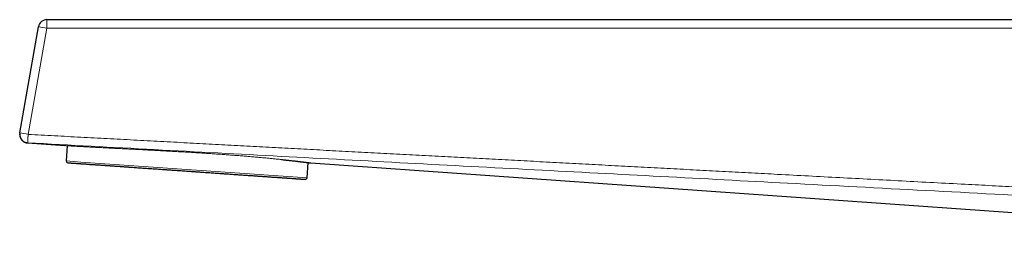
# Model space of a CAD drawing. Header units: millimetres. Extents: x 8 to 734, y 12 to 373.
# Tile 1 of 27: x 27 to 143, y 322 to 350. Entities that reach past the tile are written whole.
import ezdxf

# ---------------------------------------------------------------- set-up
doc = ezdxf.new("R2010")
doc.units = ezdxf.units.MM

msp = doc.modelspace()

# ---------------------------------------------------------------- linework, layer by layer
at = {"color": 7, "linetype": 'Continuous', "lineweight": 30}
for p, q in [((30.15, 350), (231.76, 350)), ((26.95, 336.61), (29.17, 349.17)), ((27.86, 335.42), (32.24, 335.11)), ((32.54, 335.09), (32.41, 333.3)), ((60.84, 331.31), (60.97, 333.1)), ((61.25, 333.06), (61.27, 333.06)), ((61.27, 333.06), (219.06, 321.9))]:
    msp.add_line(p, q, dxfattribs=at)
at = {"color": 252, "linetype": 'Continuous', "lineweight": 0}
for p, q in [((30.14, 349), (27.93, 336.44)), ((30.14, 349), (231.76, 349)), ((34.15, 333.17), (32.41, 333.3)), ((60.84, 331.31), (34.15, 333.17))]:
    msp.add_line(p, q, dxfattribs=at)
at = {"color": 7, "linetype": 'Continuous', "lineweight": 30}
for centre, radius, start, end in [((30.15, 349), 1, 90, 170), ((32.61, 333.28), 0.2, 176, 266), ((60.64, 331.32), 0.2, 266, 356)]:
    msp.add_arc(centre, radius, start, end, dxfattribs=at)
at = {"color": 252, "linetype": 'Continuous', "lineweight": 0}
for centre, radius, start, end in [((106.95, 349.04), 76.8, 179.5047, 180.0322), ((34.58, 349.75), 4.44, 176.7584, 180.5432), ((56.06, 497.38), 150.63, 259.7136, 260.0904), ((53.85, 484.82), 150.62, 259.7136, 260.0904)]:
    msp.add_arc(centre, radius, start, end, dxfattribs=at)
at = {"color": 7, "linetype": 'Continuous', "lineweight": 30}
for points, knots in [([(26.95, 336.57), (26.94, 336.57), (26.94, 336.56), (26.94, 336.56), (26.94, 336.55), (26.94, 336.54), (26.94, 336.54), (26.94, 336.53), (26.94, 336.52), (26.94, 336.51), (26.94, 336.5), (26.94, 336.49), (26.94, 336.48), (26.94, 336.47), (26.93, 336.45), (26.93, 336.44), (26.93, 336.43), (26.93, 336.41), (26.93, 336.4), (26.93, 336.38), (26.94, 336.37), (26.94, 336.35), (26.94, 336.33), (26.94, 336.32), (26.94, 336.31), (26.94, 336.3), (26.94, 336.28), (26.95, 336.26), (26.95, 336.24), (26.96, 336.21), (26.97, 336.17), (26.98, 336.13), (26.99, 336.09), (27.01, 336.04), (27.03, 336), (27.05, 335.95), (27.08, 335.9), (27.11, 335.85), (27.15, 335.79), (27.2, 335.74), (27.26, 335.68), (27.32, 335.63), (27.39, 335.58), (27.45, 335.54), (27.53, 335.51), (27.6, 335.47), (27.69, 335.45), (27.77, 335.43), (27.83, 335.42), (27.86, 335.42)], [0, 0, 0, 0, 0.051256, 0.100144, 0.146692, 0.190923, 0.232851, 0.272483, 0.309821, 0.344866, 0.377612, 0.408054, 0.436185, 0.462, 0.485495, 0.506669, 0.525528, 0.542085, 0.556368, 0.568428, 0.578357, 0.586333, 0.592705, 0.5955, 0.598182, 0.601402, 0.606058, 0.612163, 0.619718, 0.628723, 0.639177, 0.651117, 0.665045, 0.677738, 0.691808, 0.707255, 0.72408, 0.742283, 0.761863, 0.782819, 0.805151, 0.828858, 0.853939, 0.875891, 0.898799, 0.922662, 0.947483, 0.973262, 1, 1, 1, 1]), ([(26.95, 336.61), (26.95, 336.6), (26.95, 336.58), (26.94, 336.55), (26.94, 336.52), (26.94, 336.5), (26.94, 336.48), (26.94, 336.47), (26.94, 336.46), (26.94, 336.45), (26.94, 336.44), (26.94, 336.43), (26.94, 336.41), (26.94, 336.4), (26.94, 336.37), (26.94, 336.34), (26.95, 336.31), (26.95, 336.27), (26.95, 336.25), (26.96, 336.24), (26.96, 336.23), (26.96, 336.22), (26.96, 336.21), (26.97, 336.2), (26.97, 336.18), (26.98, 336.16), (26.99, 336.12), (27.01, 336.07), (27.03, 336.03), (27.05, 335.97), (27.08, 335.93), (27.09, 335.9), (27.1, 335.89), (27.11, 335.88), (27.12, 335.87), (27.13, 335.85), (27.14, 335.84), (27.14, 335.83), (27.16, 335.81), (27.19, 335.77), (27.23, 335.73), (27.28, 335.68), (27.33, 335.64), (27.38, 335.61), (27.42, 335.58), (27.44, 335.57), (27.45, 335.57), (27.46, 335.56), (27.46, 335.56), (27.47, 335.55), (27.49, 335.55), (27.51, 335.53), (27.54, 335.52), (27.58, 335.5), (27.63, 335.49), (27.68, 335.47), (27.74, 335.46), (27.81, 335.44), (27.86, 335.44), (27.88, 335.44)], [0, 0, 0, 0, 0.018257, 0.035119, 0.052029, 0.069764, 0.076856, 0.082476, 0.088383, 0.094754, 0.101601, 0.108928, 0.116736, 0.125023, 0.14116, 0.160587, 0.183329, 0.200156, 0.218424, 0.223446, 0.228566, 0.233784, 0.239101, 0.244516, 0.250028, 0.271232, 0.295303, 0.322244, 0.352057, 0.388856, 0.429255, 0.437615, 0.446113, 0.454751, 0.463527, 0.472442, 0.481496, 0.490689, 0.50002, 0.533262, 0.569872, 0.609848, 0.646034, 0.684595, 0.720496, 0.725334, 0.730204, 0.735105, 0.740038, 0.745003, 0.749999, 0.768346, 0.790379, 0.816099, 0.845506, 0.878601, 0.915381, 0.955848, 1, 1, 1, 1]), ([(26.95, 336.59), (26.95, 336.59), (26.95, 336.59), (26.95, 336.59), (26.95, 336.59), (26.95, 336.6), (26.95, 336.6), (26.95, 336.6), (26.95, 336.6), (26.95, 336.6), (26.95, 336.61), (26.95, 336.61), (26.95, 336.61), (26.95, 336.61)], [0, 0, 0, 0, 0.090888, 0.18228, 0.274175, 0.366573, 0.459475, 0.552881, 0.641409, 0.730386, 0.81981, 0.909681, 1, 1, 1, 1]), ([(32.24, 335.11), (32.24, 335.11), (32.24, 335.11), (32.25, 335.11), (32.25, 335.11)], [0, 0, 0, 0, 0.572419, 1, 1, 1, 1]), ([(32.24, 335.11), (32.24, 335.11), (32.24, 335.11), (32.25, 335.11), (32.25, 335.11)], [0, 0, 0, 0, 0.746007, 1, 1, 1, 1]), ([(57.81, 333.46), (57.84, 333.46), (57.94, 333.45), (58.09, 333.43), (58.26, 333.41), (58.42, 333.4), (58.58, 333.38), (58.73, 333.36), (58.89, 333.34), (59.06, 333.33), (59.23, 333.31), (59.39, 333.29), (59.55, 333.27), (59.7, 333.25), (59.83, 333.24), (59.96, 333.22), (60.08, 333.21), (60.2, 333.19), (60.31, 333.18), (60.4, 333.17), (60.5, 333.16), (60.58, 333.15), (60.66, 333.14), (60.72, 333.13), (60.77, 333.12), (60.8, 333.12), (60.83, 333.11), (60.86, 333.11), (60.89, 333.11), (60.91, 333.1), (60.94, 333.1), (60.97, 333.1), (60.99, 333.09), (61.01, 333.09), (61.03, 333.09), (61.06, 333.09), (61.08, 333.08), (61.1, 333.08), (61.13, 333.08), (61.15, 333.07), (61.17, 333.07), (61.19, 333.07), (61.21, 333.07), (61.22, 333.06), (61.23, 333.06), (61.24, 333.06), (61.24, 333.06)], [0, 0, 0, 0, 0.015596, 0.045562, 0.075165, 0.104406, 0.133285, 0.161805, 0.190035, 0.225608, 0.260785, 0.295566, 0.329955, 0.363956, 0.397798, 0.429704, 0.461609, 0.493513, 0.525419, 0.557327, 0.585908, 0.614762, 0.64389, 0.673293, 0.686583, 0.699929, 0.713331, 0.726788, 0.740301, 0.753869, 0.767857, 0.779624, 0.792109, 0.805311, 0.819231, 0.833868, 0.848942, 0.864708, 0.881166, 0.898317, 0.91653, 0.935465, 0.955121, 0.975498, 0.996598, 1, 1, 1, 1]), ([(32.6, 333.08), (32.6, 333.08), (32.6, 333.08), (32.6, 333.08), (32.61, 333.08), (32.62, 333.08), (32.64, 333.08), (32.65, 333.08), (32.67, 333.08), (32.68, 333.08), (32.71, 333.07), (32.75, 333.07), (32.8, 333.07), (32.87, 333.06), (32.94, 333.06), (33.01, 333.05), (33.07, 333.05), (33.13, 333.05), (33.19, 333.04), (33.26, 333.04), (33.33, 333.03), (33.41, 333.03), (33.51, 333.02), (33.62, 333.01), (33.75, 333), (33.88, 332.99), (34.02, 332.98), (34.16, 332.97), (34.26, 332.97), (34.31, 332.96)], [0, 0, 0, 0, 0.0229975, 0.0681845, 0.0935505, 0.1189257, 0.1443143, 0.1697203, 0.1951479, 0.2206011, 0.246084, 0.2948324, 0.3434993, 0.3921134, 0.4407036, 0.489299, 0.5211345, 0.5529927, 0.5848817, 0.6168096, 0.6479261, 0.6780267, 0.7240419, 0.77001, 0.8159555, 0.8619028, 0.9078764, 0.9539007, 1, 1, 1, 1]), ([(34.31, 332.96), (34.37, 332.96), (34.47, 332.95), (34.64, 332.94), (34.81, 332.93), (34.98, 332.92), (35.14, 332.9), (35.29, 332.89), (35.41, 332.89), (35.54, 332.88), (35.67, 332.87), (35.81, 332.86), (35.98, 332.85), (36.17, 332.83), (36.4, 332.82), (36.63, 332.8), (36.82, 332.79), (36.98, 332.78), (37.09, 332.77), (37.2, 332.76), (37.31, 332.75), (37.42, 332.75), (37.54, 332.74), (37.69, 332.73), (37.9, 332.71), (38.15, 332.69), (38.4, 332.68), (38.66, 332.66), (38.89, 332.64), (39.1, 332.63), (39.28, 332.62), (39.45, 332.6), (39.63, 332.59), (39.81, 332.58), (40.03, 332.56), (40.28, 332.55), (40.57, 332.52), (40.87, 332.5), (41.17, 332.48), (41.46, 332.46), (41.76, 332.44), (42.06, 332.42), (42.36, 332.4), (42.67, 332.38), (42.98, 332.36), (43.29, 332.33), (43.61, 332.31), (43.93, 332.29), (44.21, 332.27), (44.45, 332.25), (44.66, 332.24), (44.87, 332.22), (45.09, 332.21), (45.3, 332.19), (45.54, 332.18), (45.83, 332.16), (46.14, 332.14), (46.46, 332.11), (46.78, 332.09), (47.05, 332.07), (47.27, 332.06), (47.45, 332.04), (47.63, 332.03), (47.8, 332.02), (47.98, 332.01), (48.16, 331.99), (48.39, 331.98), (48.67, 331.96), (49.01, 331.93), (49.35, 331.91), (49.68, 331.89), (49.97, 331.87), (50.23, 331.85), (50.44, 331.83), (50.66, 331.82), (50.87, 331.81), (51.07, 331.79), (51.31, 331.77), (51.58, 331.76), (51.88, 331.73), (52.18, 331.71), (52.47, 331.69), (52.76, 331.67), (53.05, 331.65), (53.33, 331.63), (53.62, 331.61), (53.89, 331.59), (54.17, 331.57), (54.43, 331.56), (54.67, 331.54), (54.87, 331.53), (55.04, 331.51), (55.21, 331.5), (55.37, 331.49), (55.54, 331.48), (55.74, 331.46), (55.96, 331.45), (56.21, 331.43), (56.45, 331.41), (56.64, 331.4), (56.79, 331.39), (56.89, 331.38), (57, 331.38), (57.1, 331.37), (57.2, 331.36), (57.29, 331.36), (57.43, 331.35), (57.59, 331.33), (57.79, 331.32), (57.97, 331.31), (58.16, 331.3), (58.31, 331.28), (58.45, 331.28), (58.56, 331.27), (58.66, 331.26), (58.77, 331.25), (58.87, 331.25), (58.99, 331.24), (59.12, 331.23), (59.26, 331.22), (59.4, 331.21), (59.53, 331.2), (59.65, 331.19), (59.76, 331.18), (59.87, 331.18), (59.97, 331.17), (60.07, 331.16), (60.15, 331.16), (60.23, 331.15), (60.31, 331.15), (60.37, 331.14), (60.42, 331.14), (60.46, 331.13), (60.49, 331.13), (60.52, 331.13), (60.55, 331.13), (60.57, 331.13), (60.59, 331.13), (60.61, 331.12), (60.62, 331.12), (60.63, 331.12), (60.63, 331.12), (60.63, 331.12)], [0, 0, 0, 0, 0.0087035, 0.0173937, 0.0260753, 0.0347528, 0.0434308, 0.0491154, 0.0548035, 0.0604963, 0.0661952, 0.072057, 0.078097, 0.0871448, 0.0961827, 0.1052158, 0.1142493, 0.1183068, 0.1223658, 0.1264269, 0.1304906, 0.1345573, 0.1386274, 0.1427015, 0.1512862, 0.1598564, 0.1684164, 0.1769707, 0.1855237, 0.1911253, 0.1967295, 0.2023374, 0.2079504, 0.2135697, 0.2191964, 0.2279648, 0.2367177, 0.2454598, 0.2541957, 0.2629302, 0.2715118, 0.280101, 0.2887023, 0.2973199, 0.3060883, 0.3148413, 0.3235833, 0.3323193, 0.3410537, 0.3467743, 0.3524975, 0.3582248, 0.3639574, 0.3696967, 0.3754439, 0.3840286, 0.3925988, 0.4011588, 0.4097131, 0.4182661, 0.4230674, 0.4278704, 0.4326759, 0.4374848, 0.4422977, 0.4471155, 0.4519389, 0.4611659, 0.4703776, 0.4795793, 0.4887764, 0.4979745, 0.5040003, 0.5100304, 0.5160664, 0.5221097, 0.5279989, 0.5336953, 0.5424039, 0.551104, 0.5598004, 0.5684975, 0.5772, 0.5859126, 0.5946398, 0.6033417, 0.6120309, 0.6207118, 0.6293891, 0.6380673, 0.6437523, 0.649441, 0.6551346, 0.6608344, 0.6666968, 0.6727369, 0.6817847, 0.6908225, 0.6998556, 0.7088892, 0.7129466, 0.7170057, 0.7210668, 0.7251304, 0.7291971, 0.7332672, 0.7373413, 0.745926, 0.7544962, 0.7630563, 0.7716106, 0.7801635, 0.7857651, 0.7913693, 0.7969773, 0.8025903, 0.8082095, 0.8138362, 0.8226046, 0.8313575, 0.8400996, 0.8488356, 0.85757, 0.8661517, 0.8747409, 0.8833421, 0.8919598, 0.9007282, 0.9094811, 0.9182232, 0.9269591, 0.9356936, 0.9414141, 0.9471374, 0.9528646, 0.9585972, 0.9643365, 0.9700837, 0.9786684, 0.9872386, 0.9957987, 1, 1, 1, 1]), ([(61.21, 333.07), (61.21, 333.07), (61.22, 333.07), (61.23, 333.06), (61.24, 333.06), (61.24, 333.06), (61.25, 333.06), (61.25, 333.06), (61.25, 333.06)], [0, 0, 0, 0, 0.04004, 0.228213, 0.422806, 0.623818, 0.83125, 1, 1, 1, 1]), ([(61.24, 333.06), (61.25, 333.06), (61.26, 333.06), (61.26, 333.06), (61.27, 333.06), (61.27, 333.06)], [0, 0, 0, 0, 0.236777, 0.618396, 1, 1, 1, 1])]:
    msp.add_open_spline(points, degree=3, knots=knots, dxfattribs=at)
at = {"color": 252, "linetype": 'Continuous', "lineweight": 0}
for points, knots in [([(27.88, 335.44), (27.88, 335.44), (27.88, 335.44), (27.88, 335.45), (27.88, 335.46), (27.88, 335.48), (27.88, 335.5), (27.88, 335.52), (27.89, 335.55), (27.89, 335.59), (27.89, 335.63), (27.89, 335.68), (27.89, 335.73), (27.9, 335.79), (27.9, 335.85), (27.9, 335.91), (27.9, 335.98), (27.91, 336.04), (27.91, 336.11), (27.91, 336.17), (27.92, 336.24), (27.92, 336.3), (27.92, 336.37), (27.93, 336.42), (27.93, 336.44)], [0, 0, 0, 0, 0.043779, 0.087169, 0.1301714, 0.1727875, 0.215019, 0.2568675, 0.3065788, 0.3557445, 0.4043679, 0.4524525, 0.5000017, 0.5475505, 0.5956346, 0.6442576, 0.6934229, 0.7431339, 0.7849821, 0.8272133, 0.8698292, 0.9128314, 0.9562212, 1, 1, 1, 1]), ([(27.93, 336.44), (28.96, 336.38), (31.03, 336.27), (34.15, 336.1), (37.27, 335.94), (40.4, 335.77), (43.53, 335.6), (46.62, 335.44), (49.65, 335.27), (52.62, 335.11), (55.61, 334.95), (58.6, 334.79), (61.6, 334.63), (64.61, 334.47), (67.62, 334.31), (70.64, 334.15), (73.67, 333.99), (76.69, 333.83), (79.69, 333.67), (82.69, 333.51), (85.69, 333.35), (88.71, 333.19), (91.76, 333.02), (94.84, 332.86), (97.92, 332.69), (101.01, 332.53), (104.09, 332.37), (107.16, 332.2), (110.21, 332.04), (113.27, 331.88), (116.54, 331.7), (120.01, 331.52), (123.68, 331.32), (127.36, 331.13), (131.05, 330.93), (134.75, 330.73), (138.28, 330.55), (141.64, 330.37), (144.83, 330.2), (148.02, 330.03), (151.22, 329.86), (154.41, 329.69), (157.59, 329.52), (160.76, 329.35), (163.93, 329.19), (167.31, 329.01), (170.9, 328.82), (174.7, 328.61), (178.52, 328.41), (182.34, 328.21), (186.17, 328.01), (190.01, 327.8), (193.86, 327.6), (197.72, 327.4), (201.59, 327.19), (205.47, 326.99), (209.36, 326.78), (213.18, 326.58), (216.94, 326.38), (220.63, 326.18), (224.33, 325.99), (228.04, 325.79), (230.52, 325.66), (231.76, 325.6)], [0, 0, 0, 0, 0.015231, 0.030501, 0.045809, 0.061156, 0.076541, 0.091966, 0.106544, 0.121156, 0.135803, 0.150485, 0.165201, 0.179951, 0.194735, 0.209554, 0.224407, 0.239295, 0.25395, 0.268638, 0.283359, 0.298114, 0.313171, 0.328262, 0.343388, 0.358548, 0.373742, 0.388699, 0.403688, 0.418711, 0.433767, 0.451734, 0.469748, 0.487809, 0.505917, 0.524071, 0.542273, 0.557878, 0.573517, 0.589191, 0.604899, 0.620641, 0.636136, 0.651663, 0.667224, 0.682818, 0.701426, 0.72008, 0.738782, 0.75753, 0.776326, 0.795168, 0.814058, 0.832994, 0.851978, 0.871008, 0.890085, 0.90921, 0.927284, 0.945401, 0.963559, 0.981758, 1, 1, 1, 1]), ([(27.88, 335.44), (27.88, 335.44), (27.87, 335.43), (27.87, 335.43), (27.87, 335.42), (27.87, 335.42), (27.87, 335.42), (27.87, 335.42), (27.86, 335.42), (27.86, 335.42), (27.86, 335.42), (27.86, 335.42), (27.86, 335.42), (27.86, 335.42), (27.86, 335.42), (27.86, 335.42), (27.86, 335.42)], [0, 0, 0, 0, 0.282539, 0.565103, 0.606547, 0.647992, 0.689436, 0.730881, 0.772326, 0.813626, 0.845696, 0.877306, 0.908446, 0.939186, 0.969651, 1, 1, 1, 1]), ([(231.76, 324.66), (226.31, 324.95), (215.43, 325.52), (199.1, 326.37), (182.78, 327.23), (166.45, 328.08), (150.14, 328.94), (133.83, 329.8), (117.98, 330.64), (102.59, 331.46), (87.65, 332.25), (72.71, 333.04), (57.77, 333.84), (42.83, 334.64), (32.87, 335.17), (27.88, 335.44)], [0, 0, 0, 0, 0.080082, 0.160163, 0.240245, 0.320311, 0.400345, 0.48034, 0.560299, 0.633572, 0.706833, 0.780095, 0.85337, 0.92667, 1, 1, 1, 1]), ([(32.25, 335.11), (32.25, 335.11), (32.26, 335.11), (32.28, 335.11), (32.31, 335.11), (32.35, 335.11), (32.39, 335.1), (32.45, 335.1), (32.51, 335.1), (32.58, 335.09), (32.65, 335.09), (32.74, 335.08), (32.83, 335.08), (32.94, 335.07), (33.05, 335.06), (33.17, 335.06), (33.31, 335.05), (33.44, 335.04), (33.58, 335.03), (33.73, 335.02), (33.88, 335.01), (34.05, 335.01), (34.22, 335), (34.4, 334.99), (34.59, 334.97), (34.8, 334.96), (35.01, 334.95), (35.22, 334.94), (35.44, 334.93), (35.67, 334.92), (35.89, 334.9), (36.13, 334.89), (36.37, 334.88), (36.62, 334.87), (36.88, 334.85), (37.15, 334.84), (37.43, 334.82), (37.72, 334.81), (38.01, 334.79), (38.31, 334.78), (38.6, 334.76), (38.89, 334.75), (39.19, 334.73), (39.5, 334.72), (39.7, 334.71), (39.81, 334.7)], [0, 0, 0, 0, 0.006021, 0.029816, 0.053617, 0.077427, 0.101247, 0.123717, 0.1462, 0.168697, 0.191209, 0.213739, 0.237655, 0.261593, 0.285556, 0.309545, 0.333562, 0.357607, 0.380308, 0.403036, 0.425795, 0.448585, 0.471407, 0.495649, 0.51993, 0.544249, 0.56861, 0.593011, 0.617454, 0.640539, 0.663662, 0.686824, 0.710024, 0.733262, 0.757951, 0.782684, 0.80746, 0.832279, 0.857141, 0.882046, 0.905565, 0.929121, 0.952713, 0.97634, 1, 1, 1, 1]), ([(39.81, 334.7), (39.91, 334.7), (40.12, 334.69), (40.44, 334.67), (40.76, 334.65), (41.09, 334.64), (41.42, 334.62), (41.74, 334.6), (42.07, 334.59), (42.39, 334.57), (42.71, 334.55), (43.04, 334.54), (43.37, 334.52), (43.71, 334.5), (44.07, 334.48), (44.42, 334.46), (44.78, 334.44), (45.13, 334.42), (45.48, 334.4), (45.83, 334.38), (46.17, 334.36), (46.51, 334.35), (46.85, 334.33), (47.19, 334.3), (47.54, 334.28), (47.9, 334.26), (48.26, 334.24), (48.62, 334.22), (48.97, 334.19), (49.32, 334.17), (49.66, 334.15), (49.99, 334.13), (50.32, 334.1), (50.64, 334.08), (50.97, 334.06), (51.31, 334.03), (51.64, 334.01), (51.98, 333.98), (52.31, 333.96), (52.64, 333.93), (52.95, 333.91), (53.26, 333.88), (53.56, 333.86), (53.85, 333.84), (54.14, 333.81), (54.43, 333.79), (54.72, 333.76), (55.01, 333.73), (55.3, 333.71), (55.58, 333.68), (55.85, 333.66), (56.12, 333.63), (56.37, 333.61), (56.61, 333.58), (56.85, 333.56), (57.09, 333.54), (57.32, 333.51), (57.55, 333.49), (57.78, 333.47), (58, 333.44), (58.21, 333.42), (58.42, 333.4), (58.62, 333.37), (58.81, 333.35), (58.98, 333.33), (59.16, 333.31), (59.32, 333.3), (59.48, 333.28), (59.64, 333.26), (59.79, 333.24), (59.94, 333.22), (60.08, 333.21), (60.21, 333.19), (60.33, 333.18), (60.44, 333.16), (60.55, 333.15), (60.64, 333.14), (60.73, 333.13), (60.82, 333.12), (60.9, 333.11), (60.97, 333.1), (61.03, 333.09), (61.09, 333.08), (61.14, 333.08), (61.18, 333.07), (61.21, 333.07), (61.23, 333.06), (61.24, 333.06), (61.24, 333.06)], [0, 0, 0, 0, 0.0121358, 0.0242879, 0.0364555, 0.0486379, 0.0608345, 0.0730444, 0.0845682, 0.0961025, 0.1076466, 0.1191997, 0.130761, 0.1430312, 0.1553087, 0.1675926, 0.1798819, 0.1921756, 0.2044726, 0.2160689, 0.2276665, 0.2392642, 0.2508613, 0.2624569, 0.2747527, 0.2870449, 0.2993324, 0.3116144, 0.3238899, 0.3361581, 0.3477178, 0.3592695, 0.3708127, 0.3823465, 0.3938705, 0.4060815, 0.41828, 0.4304654, 0.4426371, 0.4547946, 0.4669374, 0.4783726, 0.4897941, 0.5012018, 0.5125953, 0.5239746, 0.5360278, 0.5480647, 0.5600852, 0.5720893, 0.5840769, 0.5960482, 0.6073206, 0.6185787, 0.6298226, 0.6410524, 0.6522685, 0.6641495, 0.6760154, 0.6878665, 0.6997032, 0.7115258, 0.7233347, 0.7344566, 0.7455669, 0.7566661, 0.7677544, 0.7788323, 0.7905706, 0.8022979, 0.8140149, 0.825722, 0.8374197, 0.8491084, 0.8601216, 0.8711277, 0.8821272, 0.8931205, 0.9041081, 0.9157559, 0.9273982, 0.9390357, 0.9506688, 0.9622981, 0.9739243, 0.9848836, 0.9958411, 1, 1, 1, 1])]:
    msp.add_open_spline(points, degree=3, knots=knots, dxfattribs=at)

doc.saveas('drawing.dxf')
